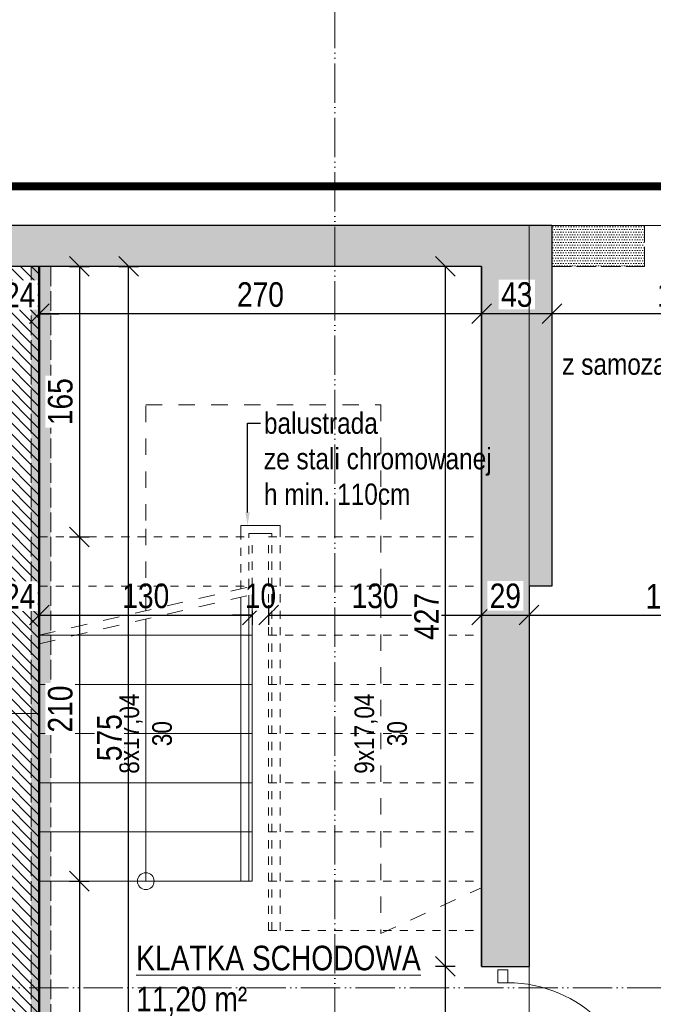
# Model space of a CAD drawing. Header units: millimetres. Extents: x 31175 to 52214, y -18116 to -5516.
# Tile 109 of 155: x 34250 to 34636, y -6857 to -6256. Entities that reach past the tile are written whole.
import ezdxf
from ezdxf import colors
from ezdxf.entities.mleader import LeaderData, LeaderLine
from ezdxf.math import Vec2, Vec3

# ---------------------------------------------------------------- set-up
doc = ezdxf.new("R2010")
doc.units = ezdxf.units.MM
for name, pattern in [('3', [1, 0.5, -0.5]), ('ACAD_ISO02W100', [15, 12, -3]), ('ACAD_ISO03W100', [30, 12, -18]), ('ACAD_ISO05W100', [33, 24, -3, 0, -3, 0, -3])]:
    doc.linetypes.add(name, pattern=pattern)
doc.layers.get('Defpoints').update_dxf_attribs({"color": 6})
for name, color, linetype, lineweight in [('A-ciekie', 161, 'Continuous', 9), ('A-DRZ', 154, 'Continuous', 0), ('A-opis', 130, 'Continuous', 9), ('A-wymiar', 177, 'Continuous', 0), ('A_opis_warstw', 220, 'Continuous', 5), ('A_SCIANA_ISTN', 253, 'Continuous', 25), ('A_SCIANA_PROJ_KONSTRUKCJA', 3, 'Continuous', 50)]:
    doc.layers.add(name, color=color, linetype=linetype, lineweight=lineweight)
for name, color, linetype, lineweight, true_color in [('A_CIENKA_WARSTWY', 7, 'Continuous', 15, 0x3a3a92), ('A_SCIANA DO WYBURZENIA', 7, 'ACAD_ISO02W100', 18, 0xf7833b), ('S_KRESKOWANIE_SC_ISTN', 7, 'Continuous', 0, 0x878787)]:
    doc.layers.add(name, color=color, linetype=linetype, lineweight=lineweight, true_color=true_color)
doc.styles.get("Standard").update_dxf_attribs({"font": 'ARIALN.TTF'})
doc.styles.add('wymiary', font='ARIALN.TTF')
doc.dimstyles.new('anka', dxfattribs={"dimtxt": 15, "dimasz": 12, "dimexe": 6, "dimexo": 0.0625, "dimgap": 4, "dimtad": 1, "dimdec": 0, "dimzin": 0, "dimdsep": 46, "dimtxsty": 'wymiary', "dimblk": 'OBLIQUE', "dimcen": 0.09, "dimclrt": 7, "dimadec": 0, "dimazin": 0, "dimtfac": 1, "dimtdec": 0, "dimtix": 1, "dimtofl": 0, "dimtmove": 0, "dimatfit": 3, "dimldrblk": 'OBLIQUE', "dimfxl": 6, "dimfxlon": 1, "dimtfill": 1, "dimtolj": 1, "dimtzin": 0, "dimarcsym": 0})
pattern_1 = [(0, (14120.9812, -10505.3418), (0.79375, 1.5875), [0, -1.5875])]

# ---------------------------------------------------------------- blocks, each defined once
blk = doc.blocks.new('DRZWI-RZ-33')
at = {"layer": 'A-DRZ', "extrusion": (0, 0, -1)}
for points in [[(25, 48), (19, 48), (19, 40), (25, 40)], [(25, -48), (19, -48), (19, -40), (25, -40)]]:
    blk.add_lwpolyline(points, close=True, dxfattribs=at)
at = {"layer": 'A-DRZ'}
for points in [[(-19, -40), (-19, -37), (61, -37)], [(61, -40), (61, -37)]]:
    blk.add_lwpolyline(points, dxfattribs=at)
at = {"layer": 'A-DRZ', "extrusion": (0, 0, -1)}
blk.add_lwpolyline([(19, -40), (-61, -40)], dxfattribs=at)
at = {"layer": 'A-DRZ', "color": 1, "extrusion": (0, 0, -1)}
blk.add_arc((19, -40), 80, 90, 180, dxfattribs=at)
blk = doc.blocks.new('_OBLIQUE')
at = {"color": 0, "linetype": 'ByBlock'}
blk.add_line((-0.5, -0.5), (0.5, 0.5), dxfattribs=at)
blk = doc.blocks.new('*D201')
at = {"layer": 'A-wymiar', "color": 0, "lineweight": -2, "transparency": 16777216}
for p, q in [((34237.51, -6613.43), (34237.51, -6625.43)), ((34261.51, -6613.43), (34261.51, -6625.43)), ((34237.51, -6619.43), (34225.51, -6619.43)), ((34261.51, -6619.43), (34273.51, -6619.43))]:
    blk.add_line(p, q, dxfattribs=at)
at = {"layer": 'Defpoints', "color": 0, "transparency": 16777216}
for p in [(34237.51, -6406.73), (34261.51, -6406.73)]:
    blk.add_point(p, dxfattribs=at)
at = {"layer": 'A-wymiar', "color": 0, "lineweight": -2, "transparency": 16777216, "xscale": 12, "yscale": 12, "zscale": 12}
blk.add_blockref('_OBLIQUE', (34237.51, -6619.43), dxfattribs=at)
at = {"layer": 'A-wymiar', "color": 0, "lineweight": -2, "transparency": 16777216, "xscale": 12, "yscale": 12, "zscale": 12, "rotation": 180}
blk.add_blockref('_OBLIQUE', (34261.51, -6619.43), dxfattribs=at)
at = {"layer": 'A-wymiar', "color": 7, "lineweight": 9, "transparency": 16777216, "insert": (34249.51, -6607.9), "char_height": 15, "attachment_point": 5, "style": 'wymiary', "bg_fill": 3, "box_fill_scale": 1.1, "bg_fill_color": 256, "bg_fill_true_color": 13158600, "bg_fill_transparency": 0}
blk.add_mtext('\\A1;24', dxfattribs=at)
at = {"layer": 'Defpoints', "color": 0, "transparency": 16777216}
blk.add_point((34261.51, -6619.43), dxfattribs=at)
blk = doc.blocks.new('*D202')
at = {"layer": 'A-wymiar', "color": 0, "lineweight": -2, "transparency": 16777216}
for p, q in [((34261.51, -6613.43), (34261.51, -6625.43)), ((34391.51, -6613.43), (34391.51, -6625.43)), ((34261.51, -6619.43), (34391.51, -6619.43))]:
    blk.add_line(p, q, dxfattribs=at)
at = {"layer": 'Defpoints', "color": 0, "transparency": 16777216}
for p in [(34261.51, -6406.73), (34391.51, -6561.73), (34391.51, -6619.43)]:
    blk.add_point(p, dxfattribs=at)
at = {"layer": 'A-wymiar', "color": 0, "lineweight": -2, "transparency": 16777216, "xscale": 12, "yscale": 12, "zscale": 12, "rotation": 180}
blk.add_blockref('_OBLIQUE', (34261.51, -6619.43), dxfattribs=at)
at = {"layer": 'A-wymiar', "color": 0, "lineweight": -2, "transparency": 16777216, "xscale": 12, "yscale": 12, "zscale": 12}
blk.add_blockref('_OBLIQUE', (34391.51, -6619.43), dxfattribs=at)
at = {"layer": 'A-wymiar', "color": 7, "lineweight": 9, "transparency": 16777216, "insert": (34326.51, -6607.77), "char_height": 15, "attachment_point": 5, "style": 'wymiary', "bg_fill": 3, "box_fill_scale": 1.1, "bg_fill_color": 256, "bg_fill_true_color": 13158600, "bg_fill_transparency": 0}
blk.add_mtext('\\A1;130', dxfattribs=at)
blk = doc.blocks.new('*D87')
at = {"layer": 'A-wymiar', "color": 0, "lineweight": -2, "transparency": 16777216}
for p, q in [((34391.51, -6613.43), (34391.51, -6625.43)), ((34401.51, -6613.43), (34401.51, -6625.43)), ((34391.51, -6619.43), (34379.51, -6619.43)), ((34401.51, -6619.43), (34413.51, -6619.43))]:
    blk.add_line(p, q, dxfattribs=at)
at = {"layer": 'Defpoints', "color": 0, "transparency": 16777216}
for p in [(34391.51, -6561.73), (34401.51, -6561.73)]:
    blk.add_point(p, dxfattribs=at)
at = {"layer": 'A-wymiar', "color": 0, "lineweight": -2, "transparency": 16777216, "xscale": 12, "yscale": 12, "zscale": 12}
blk.add_blockref('_OBLIQUE', (34391.51, -6619.43), dxfattribs=at)
at = {"layer": 'A-wymiar', "color": 0, "lineweight": -2, "transparency": 16777216, "xscale": 12, "yscale": 12, "zscale": 12, "rotation": 180}
blk.add_blockref('_OBLIQUE', (34401.51, -6619.43), dxfattribs=at)
at = {"layer": 'A-wymiar', "color": 7, "lineweight": 9, "transparency": 16777216, "insert": (34396.51, -6607.77), "char_height": 15, "attachment_point": 5, "style": 'wymiary', "bg_fill": 3, "box_fill_scale": 1.1, "bg_fill_color": 256, "bg_fill_true_color": 13158600, "bg_fill_transparency": 0}
blk.add_mtext('\\A1;10', dxfattribs=at)
at = {"layer": 'Defpoints', "color": 0, "transparency": 16777216}
blk.add_point((34401.51, -6619.43), dxfattribs=at)
blk = doc.blocks.new('*D88')
at = {"layer": 'A-wymiar', "color": 0, "lineweight": -2, "transparency": 16777216}
for p, q in [((34401.51, -6613.43), (34401.51, -6625.43)), ((34531.51, -6619.43), (34531.51, -6613.43)), ((34401.51, -6619.43), (34531.51, -6619.43))]:
    blk.add_line(p, q, dxfattribs=at)
at = {"layer": 'Defpoints', "color": 0, "transparency": 16777216}
for p in [(34401.51, -6561.73), (34531.51, -6619.43), (34531.51, -6619.43)]:
    blk.add_point(p, dxfattribs=at)
at = {"layer": 'A-wymiar', "color": 0, "lineweight": -2, "transparency": 16777216, "xscale": 12, "yscale": 12, "zscale": 12, "rotation": 180}
blk.add_blockref('_OBLIQUE', (34401.51, -6619.43), dxfattribs=at)
at = {"layer": 'A-wymiar', "color": 0, "lineweight": -2, "transparency": 16777216, "xscale": 12, "yscale": 12, "zscale": 12}
blk.add_blockref('_OBLIQUE', (34531.51, -6619.43), dxfattribs=at)
at = {"layer": 'A-wymiar', "color": 7, "lineweight": 9, "transparency": 16777216, "insert": (34466.51, -6607.77), "char_height": 15, "attachment_point": 5, "style": 'wymiary', "bg_fill": 3, "box_fill_scale": 1.1, "bg_fill_color": 256, "bg_fill_true_color": 13158600, "bg_fill_transparency": 0}
blk.add_mtext('\\A1;130', dxfattribs=at)
blk = doc.blocks.new('*D89')
at = {"layer": 'A-wymiar', "color": 0, "lineweight": -2, "transparency": 16777216}
for p, q in [((34531.51, -6619.43), (34531.51, -6613.43)), ((34560.51, -6613.43), (34560.51, -6625.43)), ((34531.51, -6619.43), (34560.51, -6619.43))]:
    blk.add_line(p, q, dxfattribs=at)
at = {"layer": 'A-wymiar', "color": 0, "lineweight": -2, "transparency": 16777216, "xscale": 12, "yscale": 12, "zscale": 12, "rotation": 180}
blk.add_blockref('_OBLIQUE', (34531.51, -6619.43), dxfattribs=at)
at = {"layer": 'A-wymiar', "color": 0, "lineweight": -2, "transparency": 16777216, "xscale": 12, "yscale": 12, "zscale": 12}
blk.add_blockref('_OBLIQUE', (34560.51, -6619.43), dxfattribs=at)
at = {"layer": 'A-wymiar', "color": 7, "lineweight": 9, "transparency": 16777216, "insert": (34546.01, -6607.77), "char_height": 15, "attachment_point": 5, "style": 'wymiary', "bg_fill": 3, "box_fill_scale": 1.1, "bg_fill_color": 256, "bg_fill_true_color": 13158600, "bg_fill_transparency": 0}
blk.add_mtext('\\A1;29', dxfattribs=at)
at = {"layer": 'Defpoints', "color": 0, "transparency": 16777216}
for p in [(34560.51, -6613.18), (34531.51, -6619.43), (34560.51, -6619.43)]:
    blk.add_point(p, dxfattribs=at)
blk = doc.blocks.new('*D90')
at = {"layer": 'A-wymiar', "color": 0, "lineweight": -2, "transparency": 16777216}
for p, q in [((34560.51, -6613.43), (34560.51, -6625.43)), ((34731.51, -6613.43), (34731.51, -6625.43)), ((34560.51, -6619.43), (34731.51, -6619.43))]:
    blk.add_line(p, q, dxfattribs=at)
at = {"layer": 'Defpoints', "color": 0, "transparency": 16777216}
for p in [(34731.51, -6605.18), (34560.51, -6613.18), (34731.51, -6619.43)]:
    blk.add_point(p, dxfattribs=at)
at = {"layer": 'A-wymiar', "color": 0, "lineweight": -2, "transparency": 16777216, "xscale": 12, "yscale": 12, "zscale": 12, "rotation": 180}
blk.add_blockref('_OBLIQUE', (34560.51, -6619.43), dxfattribs=at)
at = {"layer": 'A-wymiar', "color": 0, "lineweight": -2, "transparency": 16777216, "xscale": 12, "yscale": 12, "zscale": 12}
blk.add_blockref('_OBLIQUE', (34731.51, -6619.43), dxfattribs=at)
at = {"layer": 'A-wymiar', "color": 7, "lineweight": 9, "transparency": 16777216, "insert": (34646.01, -6607.9), "char_height": 15, "attachment_point": 5, "style": 'wymiary', "bg_fill": 3, "box_fill_scale": 1.1, "bg_fill_color": 256, "bg_fill_true_color": 13158600, "bg_fill_transparency": 0}
blk.add_mtext('\\A1;171', dxfattribs=at)
blk = doc.blocks.new('*D461')
at = {"layer": 'A-wymiar', "color": 0, "lineweight": -2, "transparency": 16777216}
for p, q in [((34574.51, -6429.62), (34574.51, -6441.62)), ((34731.51, -6429.62), (34731.51, -6441.62)), ((34731.51, -6435.62), (34574.51, -6435.62))]:
    blk.add_line(p, q, dxfattribs=at)
at = {"layer": 'Defpoints', "color": 0, "transparency": 16777216}
for p in [(34574.51, -6406.73), (34731.51, -6406.73), (34574.51, -6435.62)]:
    blk.add_point(p, dxfattribs=at)
at = {"layer": 'A-wymiar', "color": 0, "lineweight": -2, "transparency": 16777216, "xscale": 12, "yscale": 12, "zscale": 12, "rotation": 180}
blk.add_blockref('_OBLIQUE', (34574.51, -6435.62), dxfattribs=at)
at = {"layer": 'A-wymiar', "color": 0, "lineweight": -2, "transparency": 16777216, "xscale": 12, "yscale": 12, "zscale": 12}
blk.add_blockref('_OBLIQUE', (34731.51, -6435.62), dxfattribs=at)
at = {"layer": 'A-wymiar', "color": 7, "transparency": 16777216, "insert": (34653.01, -6423.96), "char_height": 15, "attachment_point": 5, "style": 'wymiary', "bg_fill": 3, "box_fill_scale": 1.1, "bg_fill_color": 256, "bg_fill_true_color": 13158600, "bg_fill_transparency": 0}
blk.add_mtext('\\A1;157', dxfattribs=at)
blk = doc.blocks.new('*D462')
at = {"layer": 'A-wymiar', "color": 0, "lineweight": -2, "transparency": 16777216}
for p, q in [((34531.51, -6429.62), (34531.51, -6441.62)), ((34574.51, -6429.62), (34574.51, -6441.62)), ((34574.51, -6435.62), (34531.51, -6435.62))]:
    blk.add_line(p, q, dxfattribs=at)
at = {"layer": 'Defpoints', "color": 0, "transparency": 16777216}
for p in [(34531.51, -6406.73), (34574.51, -6406.73), (34531.51, -6435.62)]:
    blk.add_point(p, dxfattribs=at)
at = {"layer": 'A-wymiar', "color": 0, "lineweight": -2, "transparency": 16777216, "xscale": 12, "yscale": 12, "zscale": 12, "rotation": 180}
blk.add_blockref('_OBLIQUE', (34531.51, -6435.62), dxfattribs=at)
at = {"layer": 'A-wymiar', "color": 0, "lineweight": -2, "transparency": 16777216, "xscale": 12, "yscale": 12, "zscale": 12}
blk.add_blockref('_OBLIQUE', (34574.51, -6435.62), dxfattribs=at)
at = {"layer": 'A-wymiar', "color": 7, "transparency": 16777216, "insert": (34553.01, -6423.96), "char_height": 15, "attachment_point": 5, "style": 'wymiary', "bg_fill": 3, "box_fill_scale": 1.1, "bg_fill_color": 256, "bg_fill_true_color": 13158600, "bg_fill_transparency": 0}
blk.add_mtext('\\A1;43', dxfattribs=at)
blk = doc.blocks.new('*D179')
at = {"layer": 'A-wymiar', "color": 0, "lineweight": -2, "transparency": 16777216}
for p, q in [((34261.51, -6429.62), (34261.51, -6441.62)), ((34531.51, -6429.62), (34531.51, -6441.62)), ((34531.51, -6435.62), (34261.51, -6435.62))]:
    blk.add_line(p, q, dxfattribs=at)
at = {"layer": 'Defpoints', "color": 0, "transparency": 16777216}
for p in [(34261.51, -6406.73), (34531.51, -6406.73), (34261.51, -6435.62)]:
    blk.add_point(p, dxfattribs=at)
at = {"layer": 'A-wymiar', "color": 0, "lineweight": -2, "transparency": 16777216, "xscale": 12, "yscale": 12, "zscale": 12, "rotation": 180}
blk.add_blockref('_OBLIQUE', (34261.51, -6435.62), dxfattribs=at)
at = {"layer": 'A-wymiar', "color": 0, "lineweight": -2, "transparency": 16777216, "xscale": 12, "yscale": 12, "zscale": 12}
blk.add_blockref('_OBLIQUE', (34531.51, -6435.62), dxfattribs=at)
at = {"layer": 'A-wymiar', "color": 7, "transparency": 16777216, "insert": (34396.51, -6423.96), "char_height": 15, "attachment_point": 5, "style": 'wymiary', "bg_fill": 3, "box_fill_scale": 1.1, "bg_fill_color": 256, "bg_fill_true_color": 13158600, "bg_fill_transparency": 0}
blk.add_mtext('\\A1;270', dxfattribs=at)
blk = doc.blocks.new('*D180')
at = {"layer": 'A-wymiar', "color": 0, "lineweight": -2, "transparency": 16777216}
for p, q in [((34237.51, -6429.62), (34237.51, -6441.62)), ((34261.51, -6429.62), (34261.51, -6441.62)), ((34237.51, -6435.62), (34225.51, -6435.62)), ((34261.51, -6435.62), (34273.51, -6435.62))]:
    blk.add_line(p, q, dxfattribs=at)
at = {"layer": 'Defpoints', "color": 0, "transparency": 16777216}
for p in [(34237.51, -6406.73), (34261.51, -6406.73)]:
    blk.add_point(p, dxfattribs=at)
at = {"layer": 'A-wymiar', "color": 0, "lineweight": -2, "transparency": 16777216, "xscale": 12, "yscale": 12, "zscale": 12}
blk.add_blockref('_OBLIQUE', (34237.51, -6435.62), dxfattribs=at)
at = {"layer": 'A-wymiar', "color": 0, "lineweight": -2, "transparency": 16777216, "xscale": 12, "yscale": 12, "zscale": 12, "rotation": 180}
blk.add_blockref('_OBLIQUE', (34261.51, -6435.62), dxfattribs=at)
at = {"layer": 'A-wymiar', "color": 7, "transparency": 16777216, "insert": (34249.51, -6424.09), "char_height": 15, "attachment_point": 5, "style": 'wymiary', "bg_fill": 3, "box_fill_scale": 1.1, "bg_fill_color": 256, "bg_fill_true_color": 13158600, "bg_fill_transparency": 0}
blk.add_mtext('\\A1;24', dxfattribs=at)
at = {"layer": 'Defpoints', "color": 0, "transparency": 16777216}
blk.add_point((34237.51, -6435.62), dxfattribs=at)
blk = doc.blocks.new('*D501')
at = {"layer": 'A_CIENKA_WARSTWY', "color": 0, "lineweight": -2, "transparency": 16777216}
for p, q in [((34280.03, -6406.73), (34292.03, -6406.73)), ((34286.03, -6406.73), (34286.03, -6571.73)), ((34280.03, -6571.73), (34292.03, -6571.73))]:
    blk.add_line(p, q, dxfattribs=at)
at = {"layer": 'Defpoints', "color": 0, "transparency": 16777216}
for p in [(34261.51, -6406.73), (34261.51, -6571.73), (34286.03, -6571.73)]:
    blk.add_point(p, dxfattribs=at)
at = {"layer": 'A_CIENKA_WARSTWY', "color": 0, "lineweight": -2, "transparency": 16777216, "xscale": 12, "yscale": 12, "zscale": 12}
for p, rotation in [((34286.03, -6406.73), 90), ((34286.03, -6571.73), 270)]:
    blk.add_blockref('_OBLIQUE', p, dxfattribs=dict(at, rotation=rotation))
at = {"layer": 'A_CIENKA_WARSTWY', "color": 7, "transparency": 16777216, "insert": (34274.37, -6489.23), "char_height": 15, "attachment_point": 5, "rotation": 90, "style": 'wymiary', "bg_fill": 3, "box_fill_scale": 1.1, "bg_fill_color": 256, "bg_fill_true_color": 13158600, "bg_fill_transparency": 0}
blk.add_mtext('\\A1;165', dxfattribs=at)
blk = doc.blocks.new('*D502')
at = {"layer": 'A_CIENKA_WARSTWY', "color": 0, "lineweight": -2, "transparency": 16777216}
for p, q in [((34280.03, -6571.73), (34292.03, -6571.73)), ((34286.03, -6571.73), (34286.03, -6781.73)), ((34280.03, -6781.73), (34292.03, -6781.73))]:
    blk.add_line(p, q, dxfattribs=at)
at = {"layer": 'Defpoints', "color": 0, "transparency": 16777216}
for p in [(34261.51, -6571.73), (34261.51, -6781.73), (34286.03, -6781.73)]:
    blk.add_point(p, dxfattribs=at)
at = {"layer": 'A_CIENKA_WARSTWY', "color": 0, "lineweight": -2, "transparency": 16777216, "xscale": 12, "yscale": 12, "zscale": 12}
for p, rotation in [((34286.03, -6571.73), 90), ((34286.03, -6781.73), 270)]:
    blk.add_blockref('_OBLIQUE', p, dxfattribs=dict(at, rotation=rotation))
at = {"layer": 'A_CIENKA_WARSTWY', "color": 7, "transparency": 16777216, "insert": (34274.37, -6676.73), "char_height": 15, "attachment_point": 5, "rotation": 90, "style": 'wymiary', "bg_fill": 3, "box_fill_scale": 1.1, "bg_fill_color": 256, "bg_fill_true_color": 13158600, "bg_fill_transparency": 0}
blk.add_mtext('\\A1;210', dxfattribs=at)
blk = doc.blocks.new('*D503')
at = {"layer": 'A_CIENKA_WARSTWY', "color": 0, "lineweight": -2, "transparency": 16777216}
for p, q in [((34280.03, -6781.73), (34292.03, -6781.73)), ((34286.03, -6781.73), (34286.03, -6981.73)), ((34280.03, -6981.73), (34292.03, -6981.73))]:
    blk.add_line(p, q, dxfattribs=at)
at = {"layer": 'Defpoints', "color": 0, "transparency": 16777216}
for p in [(34261.51, -6781.73), (34261.51, -6981.73), (34286.03, -6981.73)]:
    blk.add_point(p, dxfattribs=at)
at = {"layer": 'A_CIENKA_WARSTWY', "color": 0, "lineweight": -2, "transparency": 16777216, "xscale": 12, "yscale": 12, "zscale": 12}
for p, rotation in [((34286.03, -6781.73), 90), ((34286.03, -6981.73), 270)]:
    blk.add_blockref('_OBLIQUE', p, dxfattribs=dict(at, rotation=rotation))
at = {"layer": 'A_CIENKA_WARSTWY', "color": 7, "transparency": 16777216, "insert": (34274.37, -6881.73), "char_height": 15, "attachment_point": 5, "rotation": 90, "style": 'wymiary', "bg_fill": 3, "box_fill_scale": 1.1, "bg_fill_color": 256, "bg_fill_true_color": 13158600, "bg_fill_transparency": 0}
blk.add_mtext('\\A1;200', dxfattribs=at)
blk = doc.blocks.new('*D504')
at = {"layer": 'A_CIENKA_WARSTWY', "color": 0, "lineweight": -2, "transparency": 16777216}
for p, q in [((34310.03, -6406.73), (34322.03, -6406.73)), ((34316.03, -6981.73), (34316.03, -6406.73)), ((34310.03, -6981.73), (34322.03, -6981.73))]:
    blk.add_line(p, q, dxfattribs=at)
at = {"layer": 'Defpoints', "color": 0, "transparency": 16777216}
for p in [(34261.51, -6406.73), (34316.03, -6406.73), (34261.51, -6981.73)]:
    blk.add_point(p, dxfattribs=at)
at = {"layer": 'A_CIENKA_WARSTWY', "color": 0, "lineweight": -2, "transparency": 16777216, "xscale": 12, "yscale": 12, "zscale": 12}
for p, rotation in [((34316.03, -6406.73), 90), ((34316.03, -6981.73), 270)]:
    blk.add_blockref('_OBLIQUE', p, dxfattribs=dict(at, rotation=rotation))
at = {"layer": 'A_CIENKA_WARSTWY', "color": 7, "transparency": 16777216, "insert": (34304.4, -6694.23), "char_height": 15, "attachment_point": 5, "rotation": 90, "style": 'wymiary', "bg_fill": 3, "box_fill_scale": 1.1, "bg_fill_color": 256, "bg_fill_true_color": 13158600, "bg_fill_transparency": 0}
blk.add_mtext('\\A1;575', dxfattribs=at)
blk = doc.blocks.new('*D506')
at = {"layer": 'A_CIENKA_WARSTWY', "color": 0, "lineweight": -2, "transparency": 16777216}
for p, q in [((34515.43, -6833.73), (34503.43, -6833.73)), ((34509.43, -6933.73), (34509.43, -6833.73)), ((34515.43, -6933.73), (34503.43, -6933.73))]:
    blk.add_line(p, q, dxfattribs=at)
at = {"layer": 'Defpoints', "color": 0, "transparency": 16777216}
for p in [(34509.43, -6833.73), (34531.51, -6833.73), (34531.51, -6933.73)]:
    blk.add_point(p, dxfattribs=at)
at = {"layer": 'A_CIENKA_WARSTWY', "color": 0, "lineweight": -2, "transparency": 16777216, "xscale": 12, "yscale": 12, "zscale": 12}
for p, rotation in [((34509.43, -6833.73), 90), ((34509.43, -6933.73), 270)]:
    blk.add_blockref('_OBLIQUE', p, dxfattribs=dict(at, rotation=rotation))
at = {"layer": 'A_CIENKA_WARSTWY', "color": 7, "transparency": 16777216, "insert": (34497.77, -6883.73), "char_height": 15, "attachment_point": 5, "rotation": 90, "style": 'wymiary', "bg_fill": 3, "box_fill_scale": 1.1, "bg_fill_color": 256, "bg_fill_true_color": 13158600, "bg_fill_transparency": 0}
blk.add_mtext('\\A1;100', dxfattribs=at)
blk = doc.blocks.new('*D507')
at = {"layer": 'A_CIENKA_WARSTWY', "color": 0, "lineweight": -2, "transparency": 16777216}
for p, q in [((34515.43, -6406.73), (34503.43, -6406.73)), ((34509.43, -6833.73), (34509.43, -6406.73)), ((34515.43, -6833.73), (34503.43, -6833.73))]:
    blk.add_line(p, q, dxfattribs=at)
at = {"layer": 'Defpoints', "color": 0, "transparency": 16777216}
for p in [(34509.43, -6406.73), (34531.51, -6406.73), (34531.51, -6833.73)]:
    blk.add_point(p, dxfattribs=at)
at = {"layer": 'A_CIENKA_WARSTWY', "color": 0, "lineweight": -2, "transparency": 16777216, "xscale": 12, "yscale": 12, "zscale": 12}
for p, rotation in [((34509.43, -6406.73), 90), ((34509.43, -6833.73), 270)]:
    blk.add_blockref('_OBLIQUE', p, dxfattribs=dict(at, rotation=rotation))
at = {"layer": 'A_CIENKA_WARSTWY', "color": 7, "transparency": 16777216, "insert": (34497.9, -6620.23), "char_height": 15, "attachment_point": 5, "rotation": 90, "style": 'wymiary', "bg_fill": 3, "box_fill_scale": 1.1, "bg_fill_color": 256, "bg_fill_true_color": 13158600, "bg_fill_transparency": 0}
blk.add_mtext('\\A1;427', dxfattribs=at)

msp = doc.modelspace()

# ---------------------------------------------------------------- hatches: boundary and pattern name
at = {"layer": 'A_SCIANA DO WYBURZENIA', "transparency": 33554687}
h = msp.add_hatch(dxfattribs=at)
h.set_pattern_fill('DOTS', color=256)
h.set_pattern_definition(pattern_1)
h.paths.add_polyline_path([(34630.9, -6381.73), (34574.51, -6381.73), (34574.51, -6406.73), (34630.9, -6406.73)])
h = msp.add_hatch(dxfattribs=at)
h.set_pattern_fill('DOTS', color=256)
h.set_pattern_definition(pattern_1)
h.paths.add_polyline_path([(34268.51, -6406.73), (34256.51, -6406.73), (34256.51, -6981.73), (34268.51, -6981.73)])
at = {"layer": 'A_SCIANA_PROJ_KONSTRUKCJA', "lineweight": 9, "true_color": 0x2ad533}
h = msp.add_hatch(dxfattribs=at)
h.set_pattern_fill('ANSI31', color=102, scale=1.5, angle=90)
h.paths.add_polyline_path([(34261.51, -6406.73), (34237.51, -6406.73), (34237.51, -6981.73), (34261.51, -6981.73)])
at = {"layer": 'S_KRESKOWANIE_SC_ISTN', "transparency": 33554559}
h = msp.add_hatch(color=256, dxfattribs=at)
h.dxf.hatch_style = 1
h.paths.add_polyline_path([(34574.51, -6381.73), (34196.26, -6381.73), (34196.26, -6406.73), (34531.51, -6406.73), (34531.51, -6833.73), (34557.5, -6833.73), (34560.51, -6833.73), (34560.51, -6601.73), (34574.51, -6601.73)])

# ---------------------------------------------------------------- linework, layer by layer
at = {"layer": 'A-opis', "color": 156, "linetype": 'ACAD_ISO03W100', "true_color": 0x0f468a, "const_width": 5}
msp.add_lwpolyline([(32546.51, -7006.73), (32546.51, -6357.85), (35344.05, -6357.85), (35344.05, -7084.53), (32740.01, -7084.53)], dxfattribs=at)
at = {"layer": 'A-opis', "color": 212, "linetype": 'ACAD_ISO05W100', "true_color": 0xe01fda}
msp.add_lwpolyline([(34777.26, -6846.8), (34142.03, -6846.8)], dxfattribs=at)
at = {"layer": 'A-opis', "lineweight": 9}
msp.add_circle((34326.51, -6781.73), 5.09, dxfattribs=at)
at = {"layer": 'A_CIENKA_WARSTWY'}
for points in [[(34261.51, -6631.73), (34391.51, -6631.73)], [(34261.51, -6661.73), (34391.51, -6661.73)], [(34261.51, -6691.73), (34391.51, -6691.73)], [(34261.51, -6721.73), (34391.51, -6721.73)], [(34261.51, -6751.73), (34391.51, -6751.73)], [(34261.51, -6781.73), (34391.51, -6781.73)]]:
    msp.add_lwpolyline(points, dxfattribs=at)
at = {"layer": 'A_CIENKA_WARSTWY', "linetype": '3', "ltscale": 10}
for points in [[(34401.51, -6631.73), (34531.51, -6631.73)], [(34401.51, -6661.73), (34531.51, -6661.73)], [(34401.51, -6691.73), (34531.51, -6691.73)], [(34401.51, -6721.73), (34531.51, -6721.73)], [(34401.51, -6751.73), (34531.51, -6751.73)], [(34401.51, -6781.73), (34531.51, -6781.73)], [(34401.51, -6811.73), (34531.51, -6811.73)]]:
    msp.add_lwpolyline(points, dxfattribs=at)
at = {"layer": 'A_SCIANA DO WYBURZENIA'}
msp.add_lwpolyline([(34574.51, -6406.73), (34630.9, -6406.73), (34630.9, -6381.73), (34574.51, -6381.73)], close=True, dxfattribs=at)
for points in [[(34256.51, -6406.73), (34256.51, -6981.73)], [(34268.51, -6406.73), (34268.51, -6981.73)]]:
    msp.add_lwpolyline(points, dxfattribs=at)
at = {"layer": 'A_SCIANA_ISTN'}
for p, q in [((34574.51, -6381.73), (34196.26, -6381.73)), ((34574.51, -6381.73), (34574.51, -6601.73)), ((34531.51, -6406.73), (34256.51, -6406.73)), ((34531.51, -6406.73), (34531.51, -6833.73)), ((34574.51, -6601.73), (34560.51, -6601.73)), ((34560.51, -6601.73), (34560.51, -6833.73))]:
    msp.add_line(p, q, dxfattribs=at)
for points in [[(34531.51, -6833.73), (34531.51, -6406.73), (34196.26, -6406.73), (34196.26, -6381.73)], [(34531.51, -6833.73), (34531.51, -6406.73), (34256.51, -6406.73)], [(34531.51, -6833.73), (34531.51, -6833.73), (34557.5, -6833.73), (34560.51, -6833.73)]]:
    msp.add_lwpolyline(points, dxfattribs=at)
at = {"layer": 'A_SCIANA_PROJ_KONSTRUKCJA'}
msp.add_lwpolyline([(34261.51, -6406.73), (34261.51, -6981.73)], dxfattribs=at)

# ---------------------------------------------------------------- block references
at = {"layer": 'A-DRZ', "extrusion": (0, 0, -1), "xscale": -1}
msp.add_blockref('DRZWI-RZ-33', (-34566.51, -6883.73), dxfattribs=at)

# ---------------------------------------------------------------- texts
at = {"layer": 'A-opis', "color": 156, "true_color": 0x0f468a, "char_height": 15, "attachment_point": 1, "style": 'wymiary'}
for s, width, insert in [('\\pi48.39;{\\LKORYTARZ}\\P\\pi65.647;6,75 m²', 188.6534, (33323.5, -6459.98)), ('\\pi5.9638;{\\LPOM. BIUROWE 3 OS.\\P\\pi12.952;DZIAŁ TECHNICZNY}\\P\\pi60.904;32,73 m²', 188.6534, (33743.52, -6704.68)), ('\\pi22.331;{\\LPOM. MONITORNIG SIECI}\\P\\pi92.415;20,80 m²', 251.8795, (33259.89, -6745.12))]:
    msp.add_mtext_dynamic_manual_height_columns(s, width=width, gutter_width=12.5, heights=[0], dxfattribs=dict(at, insert=insert))
at = {"layer": 'A-opis', "lineweight": 9, "char_height": 12, "attachment_point": 5, "rotation": 90}
for s, insert in [('8x17,04\\P30', (34326.51, -6691.73)), ('9x17,04\\P30', (34470.01, -6691.73))]:
    msp.add_mtext_dynamic_manual_height_columns(s, width=46.7223, gutter_width=12.5, heights=[0], dxfattribs=dict(at, insert=insert))

# ---------------------------------------------------------------- next in the draw order: dimensions: what is measured, and where the dimension line sits
at = {"layer": 'A-wymiar', "lineweight": 9}
dim = msp.add_linear_dim(base=(34261.51, -6619.43), p1=(34237.51, -6406.73), p2=(34261.51, -6406.73), dimstyle='anka', override={"dimtmove": 1}, dxfattribs=at)
dim.commit()
dim.dimension.update_dxf_attribs({"geometry": '*D201', "text_midpoint": (34249.51, -6607.9)})
at = {"layer": 'A-wymiar'}
dim = msp.add_linear_dim(base=(34574.51, -6435.62), p1=(34731.51, -6406.73), p2=(34574.51, -6406.73), dimstyle='anka', override={"dimtmove": 1}, dxfattribs=at)
dim.commit()
dim.dimension.update_dxf_attribs({"geometry": '*D461', "text_midpoint": (34653.01, -6423.96)})
at = {"layer": 'A_CIENKA_WARSTWY'}
dim = msp.add_linear_dim(base=(34509.43, -6833.73), p1=(34531.51, -6933.73), p2=(34531.51, -6833.73), angle=90, dimstyle='anka', override={"dimtmove": 1}, dxfattribs=at)
dim.commit()
dim.dimension.update_dxf_attribs({"geometry": '*D506', "text_midpoint": (34497.77, -6883.73)})

# ---------------------------------------------------------------- next in the draw order: dimensions: what is measured, and where the dimension line sits
at = {"layer": 'A-wymiar', "lineweight": 9}
dim = msp.add_linear_dim(base=(34391.51, -6619.43), p1=(34261.51, -6406.73), p2=(34391.51, -6561.73), dimstyle='anka', override={"dimtmove": 1}, dxfattribs=at)
dim.commit()
dim.dimension.update_dxf_attribs({"geometry": '*D202', "text_midpoint": (34326.51, -6607.77)})
at = {"layer": 'A-wymiar'}
dim = msp.add_linear_dim(base=(34531.51, -6435.62), p1=(34574.51, -6406.73), p2=(34531.51, -6406.73), dimstyle='anka', override={"dimtmove": 1}, dxfattribs=at)
dim.commit()
dim.dimension.update_dxf_attribs({"geometry": '*D462', "text_midpoint": (34553.01, -6423.96)})

# ---------------------------------------------------------------- next in the draw order: linework, layer by layer
at = {"layer": 'A-opis', "lineweight": 9}
msp.add_lwpolyline([(34326.51, -6781.73), (34326.51, -6621.86)], dxfattribs=at)

# ---------------------------------------------------------------- next in the draw order: dimensions: what is measured, and where the dimension line sits
at = {"layer": 'A-wymiar'}
dim = msp.add_linear_dim(base=(34261.51, -6435.62), p1=(34531.51, -6406.73), p2=(34261.51, -6406.73), dimstyle='anka', override={"dimtmove": 1}, dxfattribs=at)
dim.commit()
dim.dimension.update_dxf_attribs({"geometry": '*D179', "text_midpoint": (34396.51, -6423.96)})
at = {"layer": 'A-wymiar', "lineweight": 9}
dim = msp.add_linear_dim(base=(34401.51, -6619.43), p1=(34391.51, -6561.73), p2=(34401.51, -6561.73), dimstyle='anka', override={"dimtmove": 1}, dxfattribs=at)
dim.commit()
dim.dimension.update_dxf_attribs({"geometry": '*D87', "text_midpoint": (34396.51, -6607.77)})

# ---------------------------------------------------------------- next in the draw order: leaders
at = {"layer": 'A-opis'}
ml = msp.add_multileader_mtext('Standard', dxfattribs=at)
ml.set_content('drzwi \\Pz samozamykaczem', color=256)
ml.set_leader_properties()
ml.build(insert=Vec2(0, 0))
ml.multileader.update_dxf_attribs({"arrow_head_size": 10})
ctx = ml.context
ctx.base_point, ctx.char_height, ctx.arrow_head_size, ctx.plane_origin = Vec3(34580, -6446.56), 13, 10, Vec3(34691.01, -6539.81)
ctx.text_align_type = 2
notes = []
notes.append((ctx, [(1, (1, 1, 0), (34725.67, -6446.56), (-1, 0), 8, [(0, [(34725.67, -6483.38)], 0, [])])]))
ctx.mtext.insert, ctx.mtext.alignment, ctx.mtext.flow_direction = Vec3(34715.67, -6438.14), 3, 5
for ctx, leaders in notes:
    for number, flags, end, landing, length, lines in leaders:
        leader = LeaderData()
        leader.index, (leader.has_last_leader_line, leader.has_dogleg_vector, leader.attachment_direction) = number, flags
        leader.last_leader_point, leader.dogleg_vector, leader.dogleg_length = Vec3(end), Vec3(landing), length
        for number, points, colour, breaks in lines:
            line = LeaderLine()
            line.index, line.vertices, line.color, line.breaks = number, Vec3.list(points), colors.encode_raw_color(colour), breaks
            leader.lines.append(line)
        ctx.leaders.append(leader)

# ---------------------------------------------------------------- next in the draw order: linework, layer by layer
at = {"layer": 'A-ciekie', "linetype": '3', "ltscale": 10}
for points in [[(34384.51, -6603.34), (34384.51, -6571.73)], [(34389.51, -6602.19), (34389.51, -6571.73)]]:
    msp.add_lwpolyline(points, dxfattribs=at)
at = {"layer": 'A-ciekie'}
for points in [[(34389.51, -6781.73), (34389.51, -6607.32)], [(34384.51, -6781.73), (34384.51, -6608.47)]]:
    msp.add_lwpolyline(points, dxfattribs=at)
at = {"layer": 'A-opis', "linetype": '3', "ltscale": 20}
for points in [[(34261.51, -6631.73), (34391.51, -6601.73)], [(34261.51, -6636.86), (34391.51, -6606.86)]]:
    msp.add_lwpolyline(points, dxfattribs=at)
at = {"layer": 'A_CIENKA_WARSTWY', "linetype": '3', "ltscale": 10}
for points in [[(34261.51, -6571.73), (34391.51, -6571.73)], [(34391.51, -6601.73), (34391.51, -6571.73)], [(34261.51, -6601.73), (34391.51, -6601.73)]]:
    msp.add_lwpolyline(points, dxfattribs=at)
at = {"layer": 'A_CIENKA_WARSTWY'}
msp.add_lwpolyline([(34391.51, -6781.73), (34391.51, -6606.86)], dxfattribs=at)

# ---------------------------------------------------------------- next in the draw order: dimensions: what is measured, and where the dimension line sits
at = {"layer": 'A-wymiar'}
dim = msp.add_linear_dim(base=(34237.51, -6435.62), p1=(34261.51, -6406.73), p2=(34237.51, -6406.73), dimstyle='anka', override={"dimtmove": 1}, dxfattribs=at)
dim.commit()
dim.dimension.update_dxf_attribs({"geometry": '*D180', "text_midpoint": (34249.51, -6424.09)})
at = {"layer": 'A-wymiar', "lineweight": 9}
dim = msp.add_linear_dim(base=(34531.51, -6619.43), p1=(34401.51, -6561.73), p2=(34531.51, -6619.43), dimstyle='anka', override={"dimtmove": 1}, dxfattribs=at)
dim.commit()
dim.dimension.update_dxf_attribs({"geometry": '*D88', "text_midpoint": (34466.51, -6607.77)})

# ---------------------------------------------------------------- next in the draw order: linework, layer by layer
at = {"layer": 'A-ciekie'}
for points in [[(34384.51, -6571.73), (34384.51, -6564.73), (34408.51, -6564.73), (34408.51, -6571.73)], [(34389.51, -6571.73), (34389.51, -6569.73), (34403.51, -6569.73), (34403.51, -6571.73)]]:
    msp.add_lwpolyline(points, dxfattribs=at)
at = {"layer": 'A-ciekie', "linetype": '3', "ltscale": 10}
for points in [[(34403.51, -6811.73), (34403.51, -6571.73)], [(34408.51, -6811.73), (34408.51, -6571.73)]]:
    msp.add_lwpolyline(points, dxfattribs=at)
at = {"layer": 'A-opis', "color": 212, "linetype": 'ACAD_ISO05W100', "true_color": 0xe01fda}
msp.add_lwpolyline([(34442.02, -5685.25), (34442.02, -6862.45), (34442.02, -6862.45), (34442.02, -9462.19)], dxfattribs=at)
at = {"layer": 'A_CIENKA_WARSTWY', "linetype": '3', "ltscale": 10}
for points in [[(34401.51, -6811.73), (34401.51, -6571.73)], [(34401.51, -6571.73), (34531.51, -6571.73)]]:
    msp.add_lwpolyline(points, dxfattribs=at)

# ---------------------------------------------------------------- next in the draw order: dimensions: what is measured, and where the dimension line sits
at = {"layer": 'A-wymiar', "lineweight": 9}
dim = msp.add_linear_dim(base=(34560.51, -6619.43), p1=(34531.51, -6619.43), p2=(34560.51, -6613.18), dimstyle='anka', override={"dimtmove": 1}, dxfattribs=at)
dim.commit()
dim.dimension.update_dxf_attribs({"geometry": '*D89', "text_midpoint": (34546.01, -6607.77)})
at = {"layer": 'A_CIENKA_WARSTWY'}
dim = msp.add_linear_dim(base=(34286.03, -6571.73), p1=(34261.51, -6406.73), p2=(34261.51, -6571.73), angle=90, dimstyle='anka', dxfattribs=at)
dim.commit()
dim.dimension.update_dxf_attribs({"geometry": '*D501', "text_midpoint": (34274.37, -6489.23)})

# ---------------------------------------------------------------- next in the draw order: linework, layer by layer
at = {"layer": 'A-opis', "linetype": '3', "ltscale": 20}
msp.add_lwpolyline([(34326.51, -6616.73), (34326.51, -6561.73), (34326.51, -6491.15), (34470.01, -6491.15), (34470.01, -6813.73), (34531.51, -6785.73)], dxfattribs=at)
at = {"layer": 'A_CIENKA_WARSTWY', "linetype": '3', "ltscale": 10}
msp.add_lwpolyline([(34401.51, -6601.73), (34531.51, -6601.73)], dxfattribs=at)

# ---------------------------------------------------------------- next in the draw order: dimensions: what is measured, and where the dimension line sits
at = {"layer": 'A-wymiar', "lineweight": 9}
dim = msp.add_linear_dim(base=(34731.51, -6619.43), p1=(34560.51, -6613.18), p2=(34731.51, -6605.18), dimstyle='anka', override={"dimtmove": 1}, dxfattribs=at)
dim.commit()
dim.dimension.update_dxf_attribs({"geometry": '*D90', "text_midpoint": (34646.01, -6607.9)})
at = {"layer": 'A_CIENKA_WARSTWY'}
dim = msp.add_linear_dim(base=(34286.03, -6781.73), p1=(34261.51, -6571.73), p2=(34261.51, -6781.73), angle=90, dimstyle='anka', override={"dimtmove": 1}, dxfattribs=at)
dim.commit()
dim.dimension.update_dxf_attribs({"geometry": '*D502', "text_midpoint": (34274.37, -6676.73)})

# ---------------------------------------------------------------- next in the draw order: linework, layer by layer
at = {"layer": 'A-wymiar'}
msp.add_lwpolyline([(34731.51, -6381.73), (34560.51, -6381.73), (34560.51, -6981.73), (34731.51, -6981.73)], close=True, dxfattribs=at)

# ---------------------------------------------------------------- next in the draw order: dimensions: what is measured, and where the dimension line sits
at = {"layer": 'A_CIENKA_WARSTWY'}
dim = msp.add_linear_dim(base=(34286.03, -6981.73), p1=(34261.51, -6781.73), p2=(34261.51, -6981.73), angle=90, dimstyle='anka', override={"dimtmove": 1}, dxfattribs=at)
dim.commit()
dim.dimension.update_dxf_attribs({"geometry": '*D503', "text_midpoint": (34274.37, -6881.73)})

# ---------------------------------------------------------------- next in the draw order: leaders
at = {"layer": 'A-opis', "lineweight": 9}
ml = msp.add_multileader_mtext('Standard', dxfattribs=at)
ml.set_content('balustrada \\Pze stali chromowanej\\Ph min. 110cm', color=256)
ml.set_leader_properties()
ml.build(insert=Vec2(0, 0))
ml.multileader.update_dxf_attribs({"arrow_head_size": 8})
ctx = ml.context
ctx.base_point, ctx.char_height, ctx.arrow_head_size, ctx.plane_origin = Vec3(34396.64, -6502.42), 13, 8, Vec3(34388.64, -6521.74)
notes = []
notes.append((ctx, [(0, (1, 1, 0), (34388.64, -6502.42), (1, 0), 8, [(0, [(34388.64, -6564.73)], 0, [])])]))
ctx.mtext.insert, ctx.mtext.flow_direction = Vec3(34398.64, -6495.81), 5
for ctx, leaders in notes:
    for number, flags, end, landing, length, lines in leaders:
        leader = LeaderData()
        leader.index, (leader.has_last_leader_line, leader.has_dogleg_vector, leader.attachment_direction) = number, flags
        leader.last_leader_point, leader.dogleg_vector, leader.dogleg_length = Vec3(end), Vec3(landing), length
        for number, points, colour, breaks in lines:
            line = LeaderLine()
            line.index, line.vertices, line.color, line.breaks = number, Vec3.list(points), colors.encode_raw_color(colour), breaks
            leader.lines.append(line)
        ctx.leaders.append(leader)

# ---------------------------------------------------------------- next in the draw order: dimensions: what is measured, and where the dimension line sits
at = {"layer": 'A_CIENKA_WARSTWY'}
dim = msp.add_linear_dim(base=(34316.03, -6406.73), p1=(34261.51, -6981.73), p2=(34261.51, -6406.73), angle=90, dimstyle='anka', dxfattribs=at)
dim.commit()
dim.dimension.update_dxf_attribs({"geometry": '*D504', "text_midpoint": (34304.4, -6694.23)})
dim = msp.add_linear_dim(base=(34509.43, -6406.73), p1=(34531.51, -6833.73), p2=(34531.51, -6406.73), angle=90, dimstyle='anka', override={"dimtmove": 1}, dxfattribs=at)
dim.commit()
dim.dimension.update_dxf_attribs({"geometry": '*D507', "text_midpoint": (34497.9, -6620.23)})

# ---------------------------------------------------------------- next in the draw order: linework, layer by layer
at = {"layer": 'A_opis_warstw'}
msp.add_lwpolyline([(34204.72, -6679.43), (34261.51, -6679.43)], dxfattribs=at)

# ---------------------------------------------------------------- next in the draw order: texts
at = {"layer": 'A-opis', "color": 156, "true_color": 0x0f468a, "insert": (34312.22, -6821.11), "char_height": 15, "attachment_point": 1, "style": 'wymiary'}
msp.add_mtext_dynamic_manual_height_columns('\\pi8.4152;{\\LKLATKA SCHODOWA\\P\\pi61.836;}11,20 m²', width=189.3611, gutter_width=12.5, heights=[0], dxfattribs=at)

doc.saveas('drawing.dxf')
